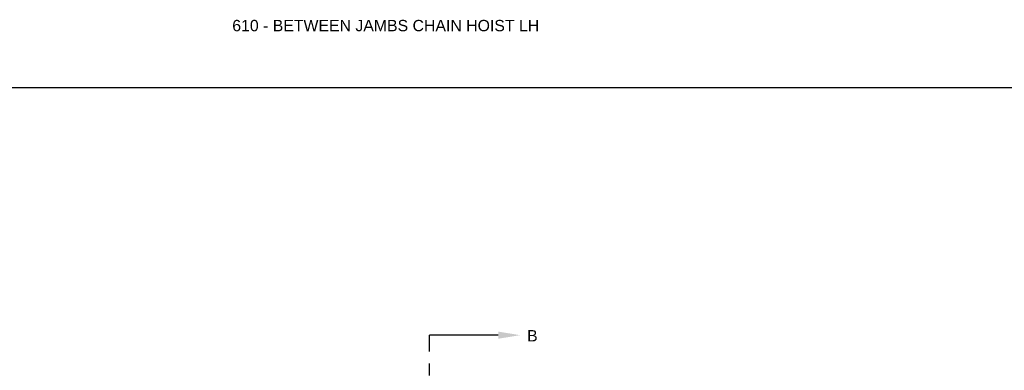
# Model space of a CAD drawing. Header units: inches. Extents: x 169.6 to 213.7, y 195.1 to 266.5.
# Tile 17 of 55: x 176.2 to 184.3, y 225.2 to 228.1. Entities that reach past the tile are written whole.
import ezdxf
from ezdxf import colors
from ezdxf.entities.mleader import LeaderData, LeaderLine
from ezdxf.math import Vec2, Vec3

# ---------------------------------------------------------------- set-up
doc = ezdxf.new("R2010")
doc.units = ezdxf.units.IN
doc.header["$LTSCALE"] = 0.25
doc.header["$MEASUREMENT"] = 0
doc.linetypes.add('CENTER', pattern=[2, 1.25, -0.25, 0.25, -0.25])
doc.layers.add('ANNOTATIONS', color=1, linetype='Continuous')
doc.layers.add('SECTION CUTS', color=6, linetype='CENTER')
doc.styles.add('ARIAL', font='arial.ttf', dxfattribs={"height": 0.09375})
doc.styles.get("Standard").update_dxf_attribs({"font": 'romans.shx'})

msp = doc.modelspace()

# ---------------------------------------------------------------- linework, layer by layer
at = {"layer": 'defpoints'}
msp.add_lwpolyline([(189.05875, 214.75854), (169.58887, 214.75854), (169.58887, 227.49365), (189.05875, 227.49365)], close=True, dxfattribs=at)
at = {"layer": 'SECTION CUTS'}
msp.add_line((179.54061, 219.79906), (179.54061, 225.44633), dxfattribs=at)

# ---------------------------------------------------------------- texts
at = {"layer": 'ANNOTATIONS', "insert": (177.90932, 228.05267), "char_height": 0.09375, "width": 4.6220629, "attachment_point": 1, "line_spacing_factor": 0.86134, "style": 'ARIAL'}
msp.add_mtext('610 - BETWEEN JAMBS CHAIN HOIST LH', dxfattribs=at)
at = {"layer": 'SECTION CUTS', "style": 'ARIAL'}
msp.add_text('B', height=0.09375, dxfattribs=at).set_placement((180.34864, 225.39463))

# ---------------------------------------------------------------- leaders
at = {"layer": 'SECTION CUTS'}
ml = msp.add_multileader_mtext('Standard', dxfattribs=at)
ml.set_content('', color=256)
ml.set_leader_properties()
ml.build(insert=Vec2(0, 0))
ml.multileader.update_dxf_attribs({"dogleg_length": 0, "arrow_head_size": 0.18})
ctx = ml.context
ctx.base_point, ctx.char_height, ctx.arrow_head_size, ctx.landing_gap_size, ctx.plane_origin, ctx.plane_x_axis, ctx.plane_y_axis = Vec3(179.54061, 225.44633), 0.18, 0.18, 0, Vec3(180.29013, 225.44633), Vec3(0, 1), Vec3(-1, 0)
notes = []
notes.append((ctx, [(0, (1, 1, 0), (179.54061, 225.44633), (1, 0), 0, [(0, [(180.29013, 225.44633)], 0, [])])]))
ctx.mtext.insert, ctx.mtext.text_direction, ctx.mtext.rotation, ctx.mtext.flow_direction = Vec3(179.45061, 225.44633), Vec3(0, 1), 1.5707963, 5
for ctx, leaders in notes:
    for number, flags, end, landing, length, lines in leaders:
        leader = LeaderData()
        leader.index, (leader.has_last_leader_line, leader.has_dogleg_vector, leader.attachment_direction) = number, flags
        leader.last_leader_point, leader.dogleg_vector, leader.dogleg_length = Vec3(end), Vec3(landing), length
        for number, points, colour, breaks in lines:
            line = LeaderLine()
            line.index, line.vertices, line.color, line.breaks = number, Vec3.list(points), colors.encode_raw_color(colour), breaks
            leader.lines.append(line)
        ctx.leaders.append(leader)

doc.saveas('drawing.dxf')
